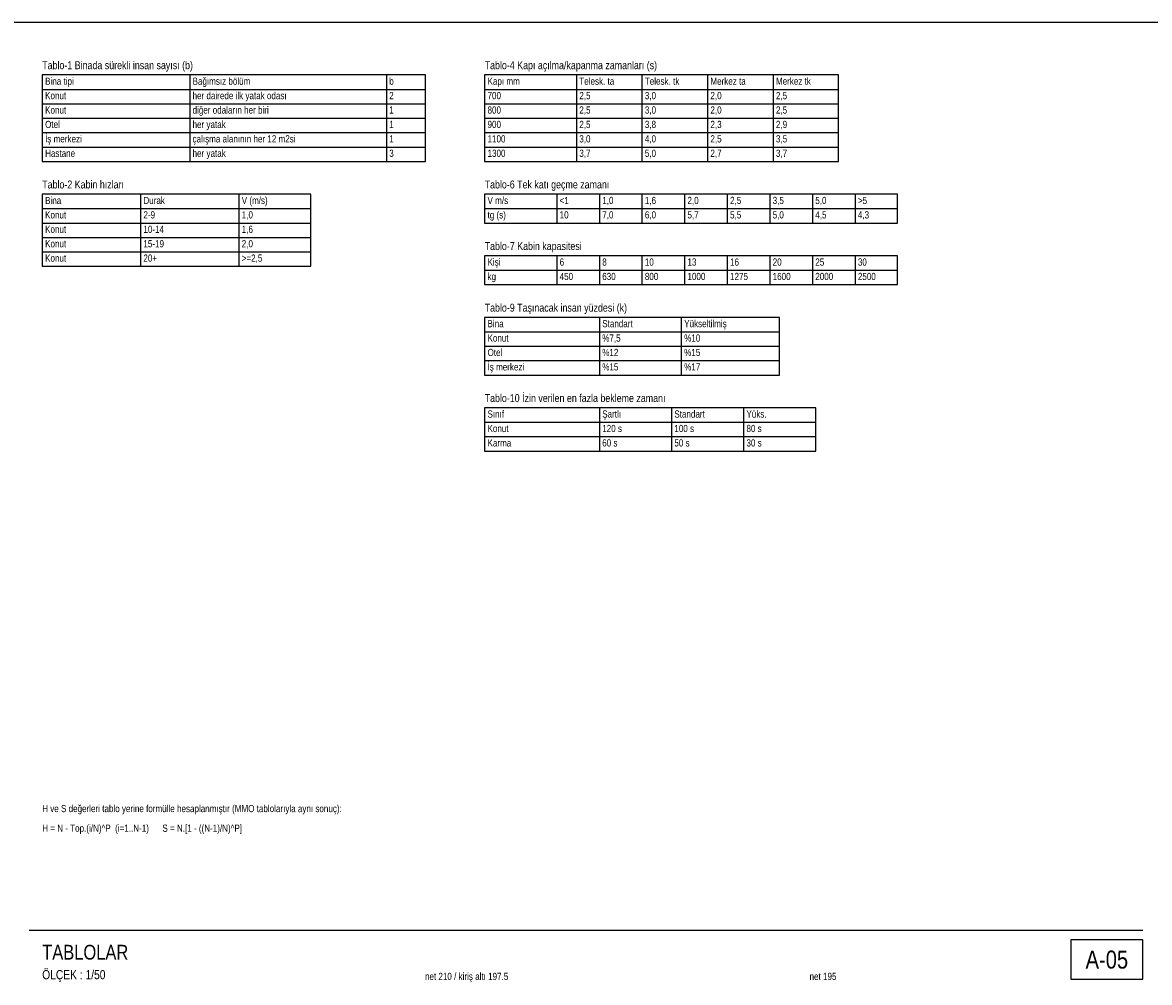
# Model space of a CAD drawing. Header units: centimetres. Extents: x 0 to 13234, y -30 to 2970.
# Tile 12 of 29: x 4194 to 5914, y 1505 to 2970. Entities that reach past the tile are written whole.
import ezdxf
from ezdxf.enums import TextEntityAlignment as Align

# ---------------------------------------------------------------- set-up
doc = ezdxf.new("R2010")
doc.units = ezdxf.units.CM
for name, color, linetype in [('ASN-ANTET', 4, 'CONTINUOUS'), ('ASN-BASLIK', 5, 'CONTINUOUS'), ('ASN-CERCEVE', 7, 'CONTINUOUS'), ('ASN-OLCU', 3, 'CONTINUOUS'), ('ASN-TABLO', 4, 'CONTINUOUS'), ('ASN-YAZI', 4, 'CONTINUOUS')]:
    doc.layers.add(name, color=color, linetype=linetype)
doc.styles.get("Standard").update_dxf_attribs({"font": 'arial.ttf', "width": 0.8})

msp = doc.modelspace()

# ---------------------------------------------------------------- linework, layer by layer
at = {"layer": 'ASN-ANTET'}
msp.add_line((4204.4, 1585), (5903.6, 1585), dxfattribs=at)
msp.add_lwpolyline([(5793.6, 1510), (5903.6, 1510), (5903.6, 1570), (5793.6, 1570)], close=True, dxfattribs=at)
at = {"layer": 'ASN-CERCEVE'}
for points in [[(0, 0), (13233.7, 0), (13233.7, 2970), (0, 2970)], [(100, 0), (13208.7, 0), (13208.7, 2970), (100, 2970)]]:
    msp.add_lwpolyline(points, close=True, dxfattribs=at)
at = {"layer": 'ASN-TABLO'}
for p, q in [((4449.4, 2890), (4449.4, 2758)), ((4749.4, 2890), (4749.4, 2758)), ((5039.4, 2890), (5039.4, 2758)), ((5139.4, 2890), (5139.4, 2758)), ((5239.4, 2890), (5239.4, 2758)), ((5339.4, 2890), (5339.4, 2758)), ((4224.4, 2868), (4809.4, 2868)), ((4899.4, 2868), (5439.4, 2868)), ((4224.4, 2846), (4809.4, 2846)), ((4899.4, 2846), (5439.4, 2846)), ((4224.4, 2824), (4809.4, 2824)), ((4899.4, 2824), (5439.4, 2824)), ((4224.4, 2802), (4809.4, 2802)), ((4899.4, 2802), (5439.4, 2802)), ((4224.4, 2780), (4809.4, 2780)), ((4899.4, 2780), (5439.4, 2780)), ((4374.4, 2708), (4374.4, 2598)), ((4524.4, 2708), (4524.4, 2598)), ((5009.4, 2708), (5009.4, 2664)), ((5074.4, 2708), (5074.4, 2664)), ((5139.4, 2708), (5139.4, 2664)), ((5204.4, 2708), (5204.4, 2664)), ((5269.4, 2708), (5269.4, 2664)), ((5334.4, 2708), (5334.4, 2664)), ((5399.4, 2708), (5399.4, 2664)), ((5464.4, 2708), (5464.4, 2664)), ((4224.4, 2686), (4634.4, 2686)), ((4899.4, 2686), (5529.4, 2686)), ((4224.4, 2664), (4634.4, 2664)), ((4224.4, 2642), (4634.4, 2642)), ((4224.4, 2620), (4634.4, 2620)), ((5009.4, 2614), (5009.4, 2570)), ((5074.4, 2614), (5074.4, 2570)), ((5139.4, 2614), (5139.4, 2570)), ((5204.4, 2614), (5204.4, 2570)), ((5269.4, 2614), (5269.4, 2570)), ((5334.4, 2614), (5334.4, 2570)), ((5399.4, 2614), (5399.4, 2570)), ((5464.4, 2614), (5464.4, 2570)), ((4899.4, 2592), (5529.4, 2592)), ((5074.4, 2520), (5074.4, 2432)), ((5199.4, 2520), (5199.4, 2432)), ((4899.4, 2498), (5349.4, 2498)), ((4899.4, 2476), (5349.4, 2476)), ((4899.4, 2454), (5349.4, 2454)), ((5074.4, 2382), (5074.4, 2316)), ((5184.4, 2382), (5184.4, 2316)), ((5294.4, 2382), (5294.4, 2316)), ((4899.4, 2360), (5404.4, 2360)), ((4899.4, 2338), (5404.4, 2338))]:
    msp.add_line(p, q, dxfattribs=at)
for points in [[(4224.4, 2758), (4809.4, 2758), (4809.4, 2890), (4224.4, 2890)], [(4899.4, 2758), (5439.4, 2758), (5439.4, 2890), (4899.4, 2890)], [(4224.4, 2598), (4634.4, 2598), (4634.4, 2708), (4224.4, 2708)], [(4899.4, 2664), (5529.4, 2664), (5529.4, 2708), (4899.4, 2708)], [(4899.4, 2570), (5529.4, 2570), (5529.4, 2614), (4899.4, 2614)], [(4899.4, 2432), (5349.4, 2432), (5349.4, 2520), (4899.4, 2520)], [(4899.4, 2316), (5404.4, 2316), (5404.4, 2382), (4899.4, 2382)]]:
    msp.add_lwpolyline(points, close=True, dxfattribs=at)

# ---------------------------------------------------------------- texts
at = {"layer": 'ASN-ANTET', "width": 0.8}
msp.add_text('A-05', height=27.5, dxfattribs=at).set_placement((5848.6, 1540), align=Align.MIDDLE_CENTER)
msp.add_text('ÖLÇEK : 1/50', height=14, dxfattribs=at).set_placement((4224.4, 1510))
at = {"layer": 'ASN-BASLIK', "width": 0.8}
for s, height, p in [('Tablo-1 Binada sürekli insan sayısı (b)', 12.1, (4224.4, 2898.8)), ('Tablo-4 Kapı açılma/kapanma zamanları (s)', 12.1, (4899.4, 2898.8)), ('Bina tipi', 11, (4228.8, 2875)), ('Bağımsız bölüm', 11, (4453.8, 2875)), ('b', 11, (4753.8, 2875)), ('Kapı mm', 11, (4903.8, 2875)), ('Telesk. ta', 11, (5043.8, 2875)), ('Telesk. tk', 11, (5143.8, 2875)), ('Merkez ta', 11, (5243.8, 2875)), ('Merkez tk', 11, (5343.8, 2875)), ('Tablo-2 Kabin hızları', 12.1, (4224.4, 2716.8)), ('Tablo-6 Tek katı geçme zamanı', 12.1, (4899.4, 2716.8)), ('Bina', 11, (4228.8, 2693)), ('Durak', 11, (4378.8, 2693)), ('V (m/s)', 11, (4528.8, 2693)), ('V m/s', 11, (4903.8, 2693)), ('<1', 11, (5013.8, 2693)), ('1,0', 11, (5078.8, 2693)), ('1,6', 11, (5143.8, 2693)), ('2,0', 11, (5208.8, 2693)), ('2,5', 11, (5273.8, 2693)), ('3,5', 11, (5338.8, 2693)), ('5,0', 11, (5403.8, 2693)), ('>5', 11, (5468.8, 2693)), ('Tablo-7 Kabin kapasitesi', 12.1, (4899.4, 2622.8)), ('Kişi', 11, (4903.8, 2599)), ('6', 11, (5013.8, 2599)), ('8', 11, (5078.8, 2599)), ('10', 11, (5143.8, 2599)), ('13', 11, (5208.8, 2599)), ('16', 11, (5273.8, 2599)), ('20', 11, (5338.8, 2599)), ('25', 11, (5403.8, 2599)), ('30', 11, (5468.8, 2599)), ('Tablo-9 Taşınacak insan yüzdesi (k)', 12.1, (4899.4, 2528.8)), ('Bina', 11, (4903.8, 2505)), ('Standart', 11, (5078.8, 2505)), ('Yükseltilmiş', 11, (5203.8, 2505)), ('Tablo-10 İzin verilen en fazla bekleme zamanı', 12.1, (4899.4, 2390.8)), ('Sınıf', 11, (4903.8, 2367)), ('Şartlı', 11, (5078.8, 2367)), ('Standart', 11, (5188.8, 2367)), ('Yüks.', 11, (5298.8, 2367)), ('TABLOLAR', 22.5, (4224.4, 1540))]:
    msp.add_text(s, height=height, dxfattribs=at).set_placement(p)
at = {"layer": 'ASN-OLCU', "width": 0.8}
for s, p in [('net 210 / kiriş altı 197.5', (4871.9, 1505.5)), ('net 195', (5415.6, 1505.5))]:
    msp.add_text(s, height=11, dxfattribs=at).set_placement(p, align=Align.BOTTOM_CENTER)
at = {"layer": 'ASN-TABLO', "width": 0.8}
for s, p in [('Konut', (4228.8, 2853)), ('her dairede ilk yatak odası', (4453.8, 2853)), ('2', (4753.8, 2853)), ('700', (4903.8, 2853)), ('2,5', (5043.8, 2853)), ('3,0', (5143.8, 2853)), ('2,0', (5243.8, 2853)), ('2,5', (5343.8, 2853)), ('Konut', (4228.8, 2831)), ('diğer odaların her biri', (4453.8, 2831)), ('1', (4753.8, 2831)), ('800', (4903.8, 2831)), ('2,5', (5043.8, 2831)), ('3,0', (5143.8, 2831)), ('2,0', (5243.8, 2831)), ('2,5', (5343.8, 2831)), ('Otel', (4228.8, 2809)), ('her yatak', (4453.8, 2809)), ('1', (4753.8, 2809)), ('900', (4903.8, 2809)), ('2,5', (5043.8, 2809)), ('3,8', (5143.8, 2809)), ('2,3', (5243.8, 2809)), ('2,9', (5343.8, 2809)), ('İş merkezi', (4228.8, 2787)), ('çalışma alanının her 12 m2si', (4453.8, 2787)), ('1', (4753.8, 2787)), ('1100', (4903.8, 2787)), ('3,0', (5043.8, 2787)), ('4,0', (5143.8, 2787)), ('2,5', (5243.8, 2787)), ('3,5', (5343.8, 2787)), ('Hastane', (4228.8, 2765)), ('her yatak', (4453.8, 2765)), ('3', (4753.8, 2765)), ('1300', (4903.8, 2765)), ('3,7', (5043.8, 2765)), ('5,0', (5143.8, 2765)), ('2,7', (5243.8, 2765)), ('3,7', (5343.8, 2765)), ('Konut', (4228.8, 2671)), ('2-9', (4378.8, 2671)), ('1,0', (4528.8, 2671)), ('tg (s)', (4903.8, 2671)), ('10', (5013.8, 2671)), ('7,0', (5078.8, 2671)), ('6,0', (5143.8, 2671)), ('5,7', (5208.8, 2671)), ('5,5', (5273.8, 2671)), ('5,0', (5338.8, 2671)), ('4,5', (5403.8, 2671)), ('4,3', (5468.8, 2671)), ('Konut', (4228.8, 2649)), ('10-14', (4378.8, 2649)), ('1,6', (4528.8, 2649)), ('Konut', (4228.8, 2627)), ('15-19', (4378.8, 2627)), ('2,0', (4528.8, 2627)), ('Konut', (4228.8, 2605)), ('20+', (4378.8, 2605)), ('>=2,5', (4528.8, 2605)), ('kg', (4903.8, 2577)), ('450', (5013.8, 2577)), ('630', (5078.8, 2577)), ('800', (5143.8, 2577)), ('1000', (5208.8, 2577)), ('1275', (5273.8, 2577)), ('1600', (5338.8, 2577)), ('2000', (5403.8, 2577)), ('2500', (5468.8, 2577)), ('Konut', (4903.8, 2483)), ('%7,5', (5078.8, 2483)), ('%10', (5203.8, 2483)), ('Otel', (4903.8, 2461)), ('%12', (5078.8, 2461)), ('%15', (5203.8, 2461)), ('İş merkezi', (4903.8, 2439)), ('%15', (5078.8, 2439)), ('%17', (5203.8, 2439)), ('Konut', (4903.8, 2345)), ('120 s', (5078.8, 2345)), ('100 s', (5188.8, 2345)), ('80 s', (5298.8, 2345)), ('Karma', (4903.8, 2323)), ('60 s', (5078.8, 2323)), ('50 s', (5188.8, 2323)), ('30 s', (5298.8, 2323))]:
    msp.add_text(s, height=11, dxfattribs=at).set_placement(p)
at = {"layer": 'ASN-YAZI', "width": 0.8}
for s, p in [('H ve S değerleri tablo yerine formülle hesaplanmıştır (MMO tablolarıyla aynı sonuç):', (4224.4, 1765)), ('H = N - Top.(i/N)^P  (i=1..N-1)      S = N.[1 - ((N-1)/N)^P]', (4224.4, 1735))]:
    msp.add_text(s, height=11, dxfattribs=at).set_placement(p)

doc.saveas('drawing.dxf')
